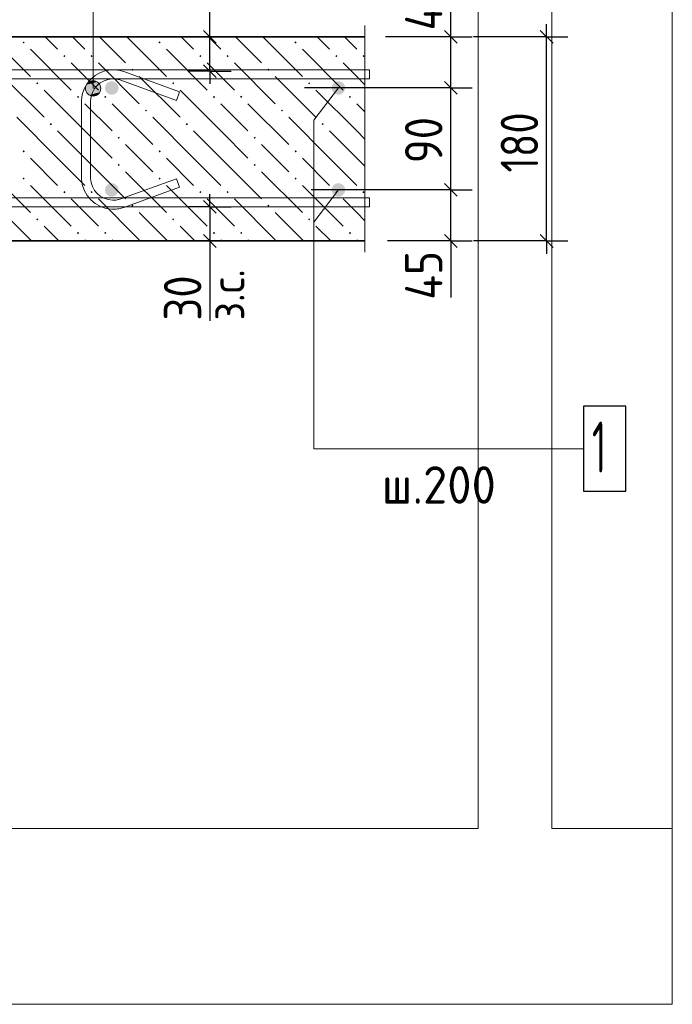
# Model space of a CAD drawing. Header units: millimetres. Extents: x 0 to 21005, y 0 to 14855.
# Tile 44 of 50: x 13800 to 15720, y 10087 to 12982. Entities that reach past the tile are written whole.
import ezdxf

# ---------------------------------------------------------------- set-up
doc = ezdxf.new("R2010")
doc.units = ezdxf.units.MM
for name, color, linetype, lineweight in [('Standard', 7, 'Continuous', 25), ('Позиционная метка линия выноска', 7, 'Continuous', 13), ('Стена фоновая арматура У1', 7, 'Continuous', 25), ('Стена фоновая арматура Х1', 7, 'Continuous', 25), ('Стена фоновая затяжка С-обр.', 7, 'Continuous', 25)]:
    doc.layers.add(name, color=color, linetype=linetype, lineweight=lineweight)
doc.layers.add('ЖБ Стена верхний уровень', color=7, linetype='Continuous', lineweight=25, true_color=0x006e00)
doc.layers.add('Размерная выноска', color=7, linetype='Continuous')
doc.styles.add('ISOCPEUR', font='txt')

msp = doc.modelspace()

# ---------------------------------------------------------------- hatches: boundary and pattern name
at = {"layer": 'ЖБ Стена верхний уровень', "linetype": 'Continuous', "lineweight": 18, "transparency": 33554687}
for points in [[(13808.2, 12914.6), (13811.5, 12917.9), (13814.7, 12914.6), (13811.5, 12911.4)], [(14208.2, 12914.6), (14211.5, 12917.9), (14214.7, 12914.6), (14211.5, 12911.4)], [(14608.2, 12914.6), (14611.5, 12917.9), (14614.7, 12914.6), (14611.5, 12911.4)], [(13928.2, 12874.6), (13931.5, 12877.9), (13934.7, 12874.6), (13931.5, 12871.4)], [(14008.2, 12874.6), (14011.5, 12877.9), (14014.7, 12874.6), (14011.5, 12871.4)], [(14328.2, 12874.6), (14331.5, 12877.9), (14334.7, 12874.6), (14331.5, 12871.4)], [(14408.2, 12874.6), (14411.5, 12877.9), (14414.7, 12874.6), (14411.5, 12871.4)], [(14728.2, 12874.6), (14731.5, 12877.9), (14734.7, 12874.6), (14731.5, 12871.4)], [(14808.2, 12874.6), (14811.5, 12877.9), (14814.7, 12874.6), (14811.5, 12871.4)], [(14128.2, 12834.6), (14131.5, 12837.9), (14134.7, 12834.6), (14131.5, 12831.4)], [(14528.2, 12834.6), (14531.5, 12837.9), (14534.7, 12834.6), (14531.5, 12831.4)], [(13848.2, 12794.6), (13851.5, 12797.9), (13854.7, 12794.6), (13851.5, 12791.4)], [(14248.2, 12794.6), (14251.5, 12797.9), (14254.7, 12794.6), (14251.5, 12791.4)], [(14648.2, 12794.6), (14651.5, 12797.9), (14654.7, 12794.6), (14651.5, 12791.4)], [(13968.2, 12754.6), (13971.5, 12757.9), (13974.7, 12754.6), (13971.5, 12751.4)], [(14048.2, 12754.6), (14051.5, 12757.9), (14054.7, 12754.6), (14051.5, 12751.4)], [(14368.2, 12754.6), (14371.5, 12757.9), (14374.7, 12754.6), (14371.5, 12751.4)], [(14448.2, 12754.6), (14451.5, 12757.9), (14454.7, 12754.6), (14451.5, 12751.4)], [(14768.2, 12754.6), (14771.5, 12757.9), (14774.7, 12754.6), (14771.5, 12751.4)], [(14168.2, 12714.6), (14171.5, 12717.9), (14174.7, 12714.6), (14171.5, 12711.4)], [(14568.2, 12714.6), (14571.5, 12717.9), (14574.7, 12714.6), (14571.5, 12711.4)], [(13888.2, 12674.6), (13891.5, 12677.9), (13894.7, 12674.6), (13891.5, 12671.4)], [(14288.2, 12674.6), (14291.5, 12677.9), (14294.7, 12674.6), (14291.5, 12671.4)], [(14688.2, 12674.6), (14691.5, 12677.9), (14694.7, 12674.6), (14691.5, 12671.4)], [(14088.2, 12634.6), (14091.5, 12637.9), (14094.7, 12634.6), (14091.5, 12631.4)], [(14488.2, 12634.6), (14491.5, 12637.9), (14494.7, 12634.6), (14491.5, 12631.4)], [(13808.2, 12594.6), (13811.5, 12597.9), (13814.7, 12594.6), (13811.5, 12591.4)], [(14208.2, 12594.6), (14211.5, 12597.9), (14214.7, 12594.6), (14211.5, 12591.4)], [(14608.2, 12594.6), (14611.5, 12597.9), (14614.7, 12594.6), (14611.5, 12591.4)], [(14088.2, 12554.6), (14091.5, 12557.9), (14094.7, 12554.6), (14091.5, 12551.4)], [(14488.2, 12554.6), (14491.5, 12557.9), (14494.7, 12554.6), (14491.5, 12551.4)], [(13808.2, 12514.6), (13811.5, 12517.9), (13814.7, 12514.6), (13811.5, 12511.4)], [(14208.2, 12514.6), (14211.5, 12517.9), (14214.7, 12514.6), (14211.5, 12511.4)], [(14608.2, 12514.6), (14611.5, 12517.9), (14614.7, 12514.6), (14611.5, 12511.4)], [(13928.2, 12474.6), (13931.5, 12477.9), (13934.7, 12474.6), (13931.5, 12471.4)], [(14008.2, 12474.6), (14011.5, 12477.9), (14014.7, 12474.6), (14011.5, 12471.4)], [(14328.2, 12474.6), (14331.5, 12477.9), (14334.7, 12474.6), (14331.5, 12471.4)], [(14408.2, 12474.6), (14411.5, 12477.9), (14414.7, 12474.6), (14411.5, 12471.4)], [(14728.2, 12474.6), (14731.5, 12477.9), (14734.7, 12474.6), (14731.5, 12471.4)], [(14808.2, 12474.6), (14811.5, 12477.9), (14814.7, 12474.6), (14811.5, 12471.4)], [(14128.2, 12434.6), (14131.5, 12437.9), (14134.7, 12434.6), (14131.5, 12431.4)], [(14528.2, 12434.6), (14531.5, 12437.9), (14534.7, 12434.6), (14531.5, 12431.4)], [(13848.2, 12394.6), (13851.5, 12397.9), (13854.7, 12394.6), (13851.5, 12391.4)], [(14248.2, 12394.6), (14251.5, 12397.9), (14254.7, 12394.6), (14251.5, 12391.4)], [(14648.2, 12394.6), (14651.5, 12397.9), (14654.7, 12394.6), (14651.5, 12391.4)], [(13968.2, 12354.6), (13971.5, 12357.9), (13974.7, 12354.6), (13971.5, 12351.4)], [(14048.2, 12354.6), (14051.5, 12357.9), (14054.7, 12354.6), (14051.5, 12351.4)], [(14368.2, 12354.6), (14371.5, 12357.9), (14374.7, 12354.6), (14371.5, 12351.4)], [(14448.2, 12354.6), (14451.5, 12357.9), (14454.7, 12354.6), (14451.5, 12351.4)], [(14768.2, 12354.6), (14771.5, 12357.9), (14774.7, 12354.6), (14771.5, 12351.4)]]:
    msp.add_hatch(color=7, dxfattribs=at).paths.add_polyline_path(points, flags=16)
at = {"layer": 'Позиционная метка линия выноска', "linetype": 'Continuous', "lineweight": 13, "transparency": 33554687}
for points in [[(14027.2, 12798.8), (14004.7, 12798.8), (13996.6, 12790.7)], [(14027.2, 12798.8), (13996.6, 12790.7), (14035.3, 12790.7)], [(14004.7, 12798.8), (14027.2, 12798.8), (14016, 12802)], [(14035.3, 12790.7), (13996.6, 12790.7), (13993.5, 12779.5)], [(14035.3, 12790.7), (13993.5, 12779.5), (14038.5, 12779.5)], [(14038.5, 12779.5), (13993.5, 12779.5), (13996.6, 12768.2)], [(14038.5, 12779.5), (13996.6, 12768.2), (14035.3, 12768.2)], [(14035.3, 12768.2), (13996.6, 12768.2), (14004.7, 12760.1)], [(14035.3, 12768.2), (14004.7, 12760.1), (14027.2, 12760.1)], [(14027.2, 12760.1), (14004.7, 12760.1), (14016, 12757)]]:
    msp.add_hatch(color=7, dxfattribs=at).paths.add_polyline_path(points)
at = {"layer": 'Стена фоновая арматура Х1', "linetype": 'Continuous', "lineweight": 18, "transparency": 33554687}
for points in [[(14090.8, 12781), (14089.3, 12788.7), (14084.9, 12795.1), (14078.4, 12799.5), (14070.8, 12801), (14063.1, 12799.5), (14056.6, 12795.1), (14052.3, 12788.7), (14050.8, 12781), (14052.3, 12773.4), (14056.6, 12766.9), (14063.1, 12762.5), (14070.8, 12761), (14078.4, 12762.5), (14084.9, 12766.9), (14089.3, 12773.4)], [(14757.5, 12781), (14755.9, 12788.7), (14751.6, 12795.1), (14745.1, 12799.5), (14737.5, 12801), (14729.8, 12799.5), (14723.3, 12795.1), (14719, 12788.7), (14717.5, 12781), (14719, 12773.4), (14723.3, 12766.9), (14729.8, 12762.5), (14737.5, 12761), (14745.1, 12762.5), (14751.6, 12766.9), (14755.9, 12773.4)], [(14090.8, 12481.1), (14089.3, 12488.7), (14084.9, 12495.2), (14078.4, 12499.5), (14070.8, 12501.1), (14063.1, 12499.5), (14056.6, 12495.2), (14052.3, 12488.7), (14050.8, 12481.1), (14052.3, 12473.4), (14056.6, 12466.9), (14063.1, 12462.6), (14070.8, 12461.1), (14078.4, 12462.6), (14084.9, 12466.9), (14089.3, 12473.4)], [(14757.5, 12481.1), (14755.9, 12488.7), (14751.6, 12495.2), (14745.1, 12499.5), (14737.5, 12501.1), (14729.8, 12499.5), (14723.3, 12495.2), (14719, 12488.7), (14717.5, 12481.1), (14719, 12473.4), (14723.3, 12466.9), (14729.8, 12462.6), (14737.5, 12461.1), (14745.1, 12462.6), (14751.6, 12466.9), (14755.9, 12473.4)]]:
    msp.add_hatch(color=7, dxfattribs=at).paths.add_polyline_path(points)

# ---------------------------------------------------------------- linework, layer by layer
at = {"layer": 'Standard', "color": 7, "linetype": 'Continuous', "lineweight": 25, "transparency": 33554687}
for p, q in [((14378, 12912.3), (14340.5, 12949.8)), ((15087.2, 12912.3), (15049.7, 12949.8)), ((15368.8, 12912.3), (15331.3, 12949.8)), ((14378, 12811.8), (14340.5, 12849.3)), ((15087.2, 12762.3), (15049.7, 12799.8)), ((15087.2, 12462.3), (15049.7, 12499.8)), ((14340.5, 12450.3), (14378, 12412.8)), ((14340.5, 12349.8), (14378, 12312.3)), ((15087.2, 12312.3), (15049.7, 12349.8)), ((15368.8, 12312.3), (15331.3, 12349.8))]:
    msp.add_line(p, q, dxfattribs=at)
at = {"layer": 'Standard', "color": 7, "linetype": 'Continuous', "lineweight": -3, "transparency": 33554687}
for p, q in [((14359.2, 12931.1), (14359.2, 12968.6)), ((15068.4, 12931.1), (15068.4, 12968.6)), ((15350, 12931.1), (15350, 12968.6)), ((14359.2, 12830.6), (14359.2, 12931.1)), ((15068.4, 12781), (15068.4, 12931.1)), ((14359.2, 12830.6), (14359.2, 12793.1)), ((15068.4, 12481.1), (15068.4, 12781)), ((15068.4, 12331.1), (15068.4, 12481.1)), ((14359.2, 12431.5), (14359.2, 12469)), ((14359.2, 12431.5), (14359.2, 12331.1)), ((14359.2, 12331.1), (14359.2, 12293.5)), ((15068.4, 12331.1), (15068.4, 12293.5)), ((15350, 12331.1), (15350, 12293.5))]:
    msp.add_line(p, q, dxfattribs=at)
at = {"layer": 'Standard', "color": 251, "linetype": 'Continuous', "lineweight": -3, "true_color": 0x656565, "transparency": 33554687}
for p, q in [((14359.2, 12931.1), (14296.7, 12931.1)), ((14359.2, 12931.1), (14421.7, 12931.1)), ((15068.4, 12931.1), (15005.9, 12931.1)), ((15068.4, 12931.1), (15130.9, 12931.1)), ((15350, 12931.1), (15135.1, 12931.1)), ((15350, 12931.1), (15287.5, 12931.1)), ((15350, 12931.1), (15412.5, 12931.1)), ((14359.2, 12830.6), (14296.7, 12830.6)), ((14359.2, 12830.6), (14421.7, 12830.6)), ((15068.4, 12781), (15005.9, 12781)), ((15068.4, 12781), (15130.9, 12781)), ((15068.4, 12481.1), (15005.9, 12481.1)), ((15068.4, 12481.1), (15130.9, 12481.1)), ((14359.2, 12431.5), (14296.7, 12431.5)), ((14359.2, 12431.5), (14421.7, 12431.5)), ((14359.2, 12331.1), (14296.7, 12331.1)), ((14359.2, 12331.1), (14421.7, 12331.1)), ((15068.4, 12331.1), (15005.9, 12331.1)), ((15068.4, 12331.1), (15130.9, 12331.1)), ((15350, 12331.1), (15135.1, 12331.1)), ((15350, 12331.1), (15287.5, 12331.1)), ((15350, 12331.1), (15412.5, 12331.1))]:
    msp.add_line(p, q, dxfattribs=at)
at = {"layer": 'Standard', "color": 254, "linetype": 'Continuous', "lineweight": 13, "true_color": 0xc4c4ff, "transparency": 33554687}
msp.add_line((15365.2, 10603.3), (15719.7, 10603.3), dxfattribs=at)
at = {"layer": 'Standard', "color": 220, "linetype": 'Continuous', "lineweight": 13, "transparency": 33554687}
msp.add_lwpolyline([(15719.7, 14436.7), (11629.6, 14436.7), (11629.6, 10086.7), (15719.7, 10086.7), (15719.7, 14436.7)], dxfattribs=at)
at = {"layer": 'Standard', "color": 254, "linetype": 'Continuous', "lineweight": 13, "true_color": 0xc4c4ff, "transparency": 33554687}
for points in [[(11629.6, 10603.3), (15148.9, 10603.3), (15148.9, 13787.9), (11629.6, 13787.9)], [(15719.7, 13787.9), (15365.2, 13787.9), (15365.2, 10603.3)]]:
    msp.add_lwpolyline(points, dxfattribs=at)
at = {"layer": 'Standard', "color": 251, "linetype": 'Continuous', "lineweight": -3, "true_color": 0x656565, "transparency": 33554687}
for points in [[(15068.4, 12931.1), (15059.9, 12931.1), (15059.9, 12931.1), (14876.1, 12931.1)], [(15068.4, 12781), (15059.9, 12781), (15059.9, 12781), (14637.5, 12781)], [(15068.4, 12481.1), (15059.9, 12481.1), (15059.9, 12481.1), (15059.9, 12481.1), (15059.9, 12481.1), (14657.5, 12481.1)], [(15068.4, 12331.1), (15059.9, 12331.1), (15059.9, 12331.1), (15059.9, 12331.1), (15059.9, 12331.1), (14881.5, 12331.1)]]:
    msp.add_lwpolyline(points, dxfattribs=at)
at = {"layer": 'Standard', "color": 7, "linetype": 'Continuous', "lineweight": -3, "transparency": 33554687}
msp.add_lwpolyline([(15350, 12331.1), (15350, 12575.2), (15350, 12575.2), (15350, 12931.1)], dxfattribs=at)
at = {"layer": 'ЖБ Стена верхний уровень', "color": 7, "linetype": 'Continuous', "lineweight": 35, "transparency": 33554687}
for p, q in [((14815.5, 12931.1), (11947.4, 12931.1)), ((12547.4, 12331.1), (14815.5, 12331.1))]:
    msp.add_line(p, q, dxfattribs=at)
at = {"layer": 'ЖБ Стена верхний уровень', "color": 9, "linetype": 'Continuous', "lineweight": 18, "true_color": 0xc7c7c7, "transparency": 33554687}
for p, q in [((13715.1, 12931.1), (13831.5, 12814.6)), ((13875.1, 12931.1), (13911.5, 12894.6)), ((13955.1, 12931.1), (13991.5, 12894.6)), ((14035.1, 12931.1), (14111.5, 12854.6)), ((14115.1, 12931.1), (14231.5, 12814.6)), ((14275.1, 12931.1), (14311.5, 12894.6)), ((14355.1, 12931.1), (14391.5, 12894.6)), ((14435.1, 12931.1), (14511.5, 12854.6)), ((14515.1, 12931.1), (14631.5, 12814.6)), ((14675.1, 12931.1), (14711.5, 12894.6)), ((14755.1, 12931.1), (14791.5, 12894.6)), ((13831.5, 12894.6), (13951.5, 12774.6)), ((14231.5, 12894.6), (14351.5, 12774.6)), ((14631.5, 12894.6), (14751.5, 12774.6)), ((13991.5, 12814.6), (13951.5, 12854.6)), ((14031.5, 12854.6), (14151.5, 12734.6)), ((14391.5, 12814.6), (14351.5, 12854.6)), ((14431.5, 12854.6), (14551.5, 12734.6)), ((14791.5, 12814.6), (14751.5, 12854.6)), ((13751.5, 12814.6), (13871.5, 12694.6)), ((14031.5, 12774.6), (13991.5, 12814.6)), ((14151.5, 12814.6), (14271.5, 12694.6)), ((14431.5, 12774.6), (14391.5, 12814.6)), ((14551.5, 12814.6), (14671.5, 12694.6)), ((14815.5, 12790.6), (14791.5, 12814.6)), ((13991.5, 12654.6), (13871.5, 12774.6)), ((14391.5, 12654.6), (14271.5, 12774.6)), ((14791.5, 12654.6), (14671.5, 12774.6)), ((13991.5, 12734.6), (14071.5, 12654.6)), ((14071.5, 12734.6), (14191.5, 12614.6)), ((14391.5, 12734.6), (14471.5, 12654.6)), ((14471.5, 12734.6), (14591.5, 12614.6)), ((14791.5, 12734.6), (14815.5, 12710.6)), ((13911.5, 12574.6), (13791.5, 12694.6)), ((14311.5, 12574.6), (14191.5, 12694.6)), ((14711.5, 12574.6), (14591.5, 12694.6)), ((13911.5, 12654.6), (13991.5, 12574.6)), ((13991.5, 12654.6), (14071.5, 12574.6)), ((14311.5, 12654.6), (14391.5, 12574.6)), ((14391.5, 12654.6), (14471.5, 12574.6)), ((14711.5, 12654.6), (14791.5, 12574.6)), ((14791.5, 12654.6), (14815.5, 12630.6)), ((14151.5, 12574.6), (14111.5, 12614.6)), ((14551.5, 12574.6), (14511.5, 12614.6)), ((13831.5, 12574.6), (13911.5, 12494.6)), ((13911.5, 12574.6), (13991.5, 12494.6)), ((13991.5, 12574.6), (14111.5, 12454.6)), ((14191.5, 12534.6), (14151.5, 12574.6)), ((14231.5, 12574.6), (14311.5, 12494.6)), ((14311.5, 12574.6), (14391.5, 12494.6)), ((14391.5, 12574.6), (14511.5, 12454.6)), ((14591.5, 12534.6), (14551.5, 12574.6)), ((14631.5, 12574.6), (14711.5, 12494.6)), ((14711.5, 12574.6), (14791.5, 12494.6)), ((14791.5, 12574.6), (14815.5, 12550.6)), ((13711.5, 12534.6), (13831.5, 12414.6)), ((14111.5, 12534.6), (14231.5, 12414.6)), ((14511.5, 12534.6), (14631.5, 12414.6)), ((13831.5, 12494.6), (13951.5, 12374.6)), ((14231.5, 12494.6), (14351.5, 12374.6)), ((14631.5, 12494.6), (14751.5, 12374.6)), ((13991.5, 12414.6), (13951.5, 12454.6)), ((14031.5, 12454.6), (14151.5, 12334.6)), ((14391.5, 12414.6), (14351.5, 12454.6)), ((14431.5, 12454.6), (14551.5, 12334.6)), ((14791.5, 12414.6), (14751.5, 12454.6)), ((13751.5, 12414.6), (13835.1, 12331.1)), ((14031.5, 12374.6), (13991.5, 12414.6)), ((14151.5, 12414.6), (14235.1, 12331.1)), ((14431.5, 12374.6), (14391.5, 12414.6)), ((14551.5, 12414.6), (14635.1, 12331.1)), ((14815.5, 12390.6), (14791.5, 12414.6)), ((13915.1, 12331.1), (13871.5, 12374.6)), ((14315.1, 12331.1), (14271.5, 12374.6)), ((14715.1, 12331.1), (14671.5, 12374.6)), ((13991.5, 12334.6), (13995.1, 12331.1)), ((14071.5, 12334.6), (14075.1, 12331.1)), ((14391.5, 12334.6), (14395.1, 12331.1)), ((14471.5, 12334.6), (14475.1, 12331.1)), ((14791.5, 12334.6), (14795.1, 12331.1))]:
    msp.add_line(p, q, dxfattribs=at)
at = {"layer": 'Позиционная метка линия выноска', "color": 7, "linetype": 'Continuous', "lineweight": 13, "transparency": 33554687}
for p, q in [((14016, 12802), (14016, 12802)), ((13993.5, 12779.5), (13993.5, 12779.5)), ((14038.5, 12779.5), (14038.5, 12779.5)), ((14665.1, 12686.7), (14737.5, 12781)), ((14016, 12757), (14016, 12757)), ((14665.1, 12386.8), (14737.5, 12481.1))]:
    msp.add_line(p, q, dxfattribs=at)
for points in [[(15416, 13409.9), (14016, 13409.9), (14016, 12779.5)], [(14665.1, 12686.7), (14665.1, 11720.1), (15458.4, 11720.1)]]:
    msp.add_lwpolyline(points, dxfattribs=at)
msp.add_circle((14016, 12779.5), 22.5, dxfattribs=at)
at = {"layer": 'Размерная выноска', "color": 7, "linetype": 'Continuous', "lineweight": -3, "transparency": 33554687}
for p, q in [((14359.2, 12931.1), (14359.2, 13165.7)), ((15068.4, 12931.1), (15068.4, 13131.1)), ((14359.2, 12331.1), (14359.2, 12096.4)), ((15068.4, 12331.1), (15068.4, 12164.4))]:
    msp.add_line(p, q, dxfattribs=at)
at = {"layer": 'Размерная выноска', "color": 7, "linetype": 'Continuous', "lineweight": 13, "transparency": 33554687}
msp.add_line((14815.5, 12297.7), (14815.5, 12964.4), dxfattribs=at)
at = {"layer": 'Стена фоновая арматура У1', "color": 7, "linetype": 'Continuous', "lineweight": 13, "transparency": 33554687}
for points in [[(14828.8, 12807.7), (12414.1, 12807.7), (12414.1, 12834.4), (14828.8, 12834.4), (14828.8, 12807.7)], [(14828.8, 12807.7), (12414.1, 12807.7), (12414.1, 12834.4), (14828.8, 12834.4), (14828.8, 12807.7)], [(14828.8, 12807.7), (12414.1, 12807.7), (12414.1, 12834.4), (14828.8, 12834.4), (14828.8, 12807.7)], [(14828.8, 12431.1), (12414.1, 12431.1), (12414.1, 12457.7), (14828.8, 12457.7), (14828.8, 12431.1)], [(14828.8, 12431.1), (12414.1, 12431.1), (12414.1, 12457.7), (14828.8, 12457.7), (14828.8, 12431.1)], [(14828.8, 12431.1), (12414.1, 12431.1), (12414.1, 12457.7), (14828.8, 12457.7), (14828.8, 12431.1)]]:
    msp.add_lwpolyline(points, dxfattribs=at)
at = {"layer": 'Стена фоновая арматура Х1', "color": 7, "linetype": 'Continuous', "lineweight": 25, "transparency": 33554687}
msp.add_lwpolyline([(15458.4, 11595.1), (15583.4, 11595.1), (15583.4, 11845.1), (15458.4, 11845.1), (15458.4, 11595.1)], dxfattribs=at)
at = {"layer": 'Стена фоновая затяжка С-обр.', "color": 98, "linetype": 'Continuous', "lineweight": 13, "true_color": 0x005000, "transparency": 33554687}
msp.add_lwpolyline([(14260.7, 12744.3), (14097.3, 12803.8), (14094.6, 12804.7), (14092, 12805.4), (14089.3, 12806.1), (14086.6, 12806.6), (14083.9, 12807), (14081.2, 12807.3), (14078.4, 12807.5), (14075.6, 12807.6), (14072.5, 12807.6), (14060.4, 12805.9), (14048.2, 12801.9), (14037, 12795.6), (14027.9, 12788), (14020.3, 12778.9), (14014.1, 12767.8), (14010, 12755.5), (14008.4, 12743.5), (14008.4, 12515), (14010, 12503), (14014.1, 12490.8), (14020.3, 12479.6), (14027.9, 12470.5), (14037, 12462.9), (14048.2, 12456.6), (14060.4, 12452.6), (14072.5, 12450.9), (14075.6, 12450.9), (14078.4, 12451), (14081.2, 12451.2), (14083.9, 12451.5), (14086.6, 12452), (14089.3, 12452.5), (14092, 12453.1), (14094.6, 12453.9), (14097.3, 12454.8), (14260.7, 12514.2), (14269.8, 12489.2), (14106, 12429.6), (14102.5, 12428.4), (14098.8, 12427.3), (14095, 12426.4), (14091.2, 12425.7), (14087.5, 12425.1), (14083.6, 12424.7), (14079.8, 12424.4), (14076, 12424.3), (14070.6, 12424.3), (14054.4, 12426.5), (14037.4, 12432.1), (14021.8, 12440.8), (14009, 12451.6), (13998.3, 12464.4), (13989.6, 12480), (13984, 12496.9), (13981.7, 12513.2), (13981.7, 12745.3), (13984, 12761.6), (13989.6, 12778.5), (13998.3, 12794.1), (14009, 12807), (14021.8, 12817.7), (14037.4, 12826.4), (14054.4, 12832), (14070.6, 12834.3), (14076, 12834.3), (14079.8, 12834.1), (14083.6, 12833.9), (14087.5, 12833.4), (14091.2, 12832.8), (14095, 12832.1), (14098.8, 12831.2), (14102.5, 12830.2), (14106, 12829), (14269.8, 12769.4), (14260.7, 12744.3)], dxfattribs=at)

# ---------------------------------------------------------------- texts
at = {"layer": 'Standard', "color": 7, "linetype": 'Continuous', "lineweight": 25, "transparency": 33554687, "char_height": 110, "attachment_point": 7, "rotation": 90, "style": 'ISOCPEUR'}
for s, insert, width in [('\\W0.88;45', (15043.4, 12949.8), 213.394), ('\\W0.83;180', (15325, 12532), 254.286), ('\\W0.87;90', (15043.4, 12559.5), 201.966), ('\\W0.88;45', (15043.4, 12158.3), 213.398), ('\\W0.87;30', (14334.2, 12097), 201.962)]:
    msp.add_mtext(s, dxfattribs=dict(at, insert=insert, width=width))
at = {"layer": 'Standard', "color": 7, "linetype": 'Continuous', "lineweight": 18, "transparency": 33554687, "insert": (14460.8, 12097.4), "char_height": 100, "width": 229.971, "attachment_point": 7, "rotation": 90, "style": 'ISOCPEUR'}
msp.add_mtext('\\W0.90;з.с.', dxfattribs=at)
at = {"layer": 'Стена фоновая арматура Х1', "color": 7, "linetype": 'Continuous', "lineweight": 13, "transparency": 33554687, "attachment_point": 7, "style": 'ISOCPEUR'}
for s, insert, char_height, width in [('\\W0.56;1', (15483.4, 11650.1), 150, 116.662), ('\\W0.95;ш.200 ', (14864.9, 11558.7), 110, 481.065)]:
    msp.add_mtext(s, dxfattribs=dict(at, insert=insert, char_height=char_height, width=width))

doc.saveas('drawing.dxf')
